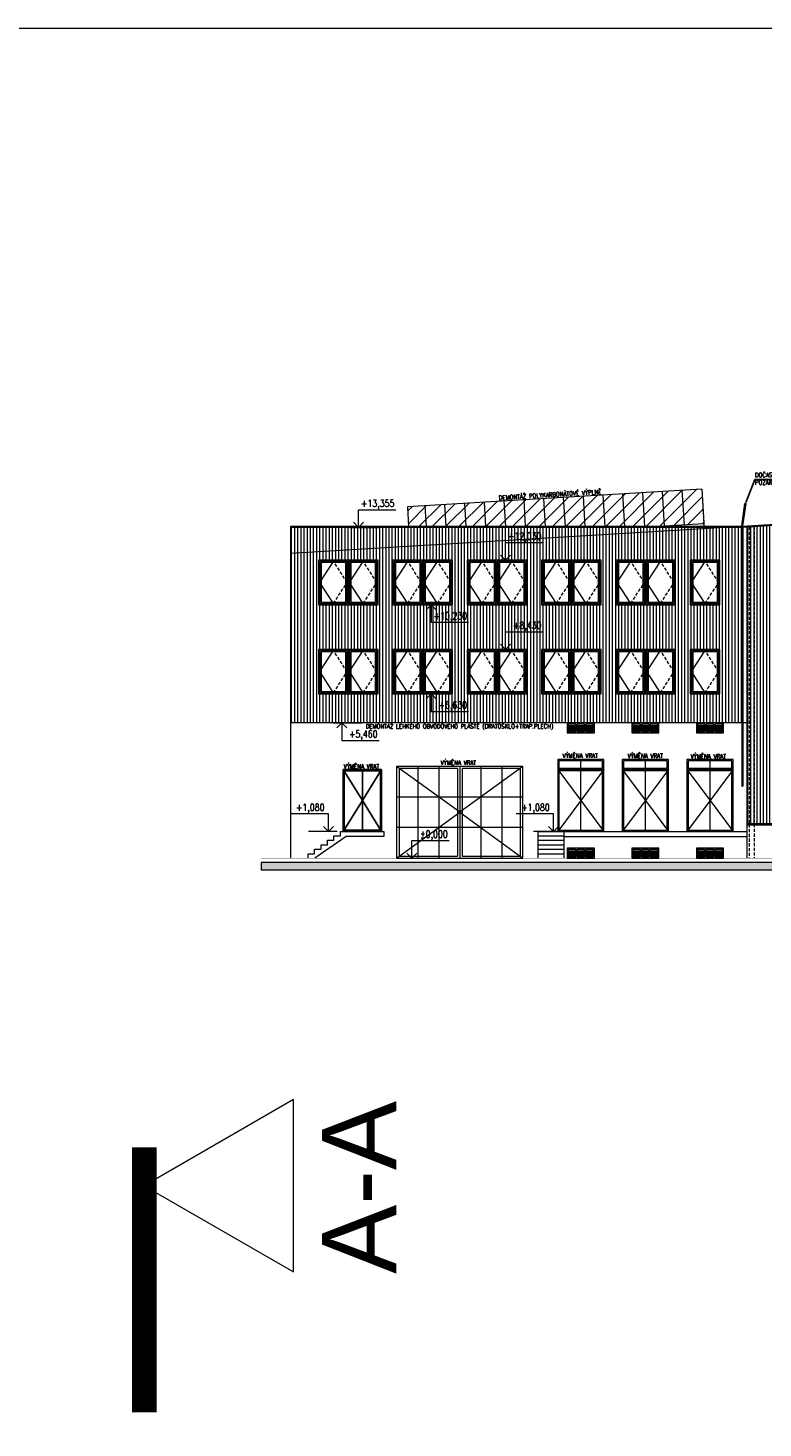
# Model space of a CAD drawing. Header units: millimetres. Extents: x -485339 to 286898, y -1189934 to 1602269.
# Tile 132 of 230: x -234670 to -205000, y -570485 to -513966. Entities that reach past the tile are written whole.
import ezdxf
from ezdxf import colors
from ezdxf.entities.mleader import LeaderData, LeaderLine
from ezdxf.enums import TextEntityAlignment as Align
from ezdxf.math import Vec2, Vec3

# ---------------------------------------------------------------- set-up
doc = ezdxf.new("R2010")
doc.units = ezdxf.units.MM
doc.header["$LTSCALE"] = 10
for name, pattern in [('DASHDOT', [25.4, 12.7, -6.35, 0, -6.35]), ('DASHED', [19.05, 12.7, -6.35]), ('ČÁRKOVANÁ', [19.05, 12.7, -6.35])]:
    doc.linetypes.add(name, pattern=pattern)
doc.layers.get('Defpoints').update_dxf_attribs({"lineweight": 0})
for name, color, linetype, lineweight, true_color in [('BOUR_DVEŘE', 7, 'Continuous', 18, 0x4ccd32), ('BOUR_OKNA', 7, 'Continuous', 18, 0x4ccd32), ('BOUR_ČÁRY_PLNÉ', 7, 'Continuous', 18, 0x4ccd32), ('BOUR_ŠRAFY', 7, 'Continuous', 18, 0x4ccd32), ('BOURÁNÍ_POPIS', 7, 'Continuous', 18, 0x4ccd32)]:
    doc.layers.add(name, color=color, linetype=linetype, lineweight=lineweight, true_color=true_color)
for name, color, linetype, lineweight in [('St__otvory_dveře', 40, 'Continuous', 18), ('St_kóty_výškové', 132, 'Continuous', 18), ('St_otvory_okna', 40, 'Continuous', 18), ('St_popis', 250, 'Continuous', 18), ('St_sloupy_opláštění_pohled', 25, 'ČÁRKOVANÁ', 18), ('St_čáry_obrys', 5, 'Continuous', 35), ('St_čáry_plné', 250, 'Continuous', 18), ('St_šrafy', 250, 'Continuous', 18)]:
    doc.layers.add(name, color=color, linetype=linetype, lineweight=lineweight)
doc.styles.add('Andy', font='arial.ttf')
doc.styles.add('ROMANS', font='romans.shx', dxfattribs={"width": 0.8})
doc.styles.get("Standard").update_dxf_attribs({"font": 'simplex.shx', "width": 0.8})
pattern_1 = [(90, (0, 160416.98), (-127, 8e-15), [])]

# ---------------------------------------------------------------- blocks, each defined once
blk = doc.blocks.new('G$C4C01F9E8')
at = {"layer": 'St__otvory_dveře', "color": 0}
for points in [[(0, 0), (1860, 0), (1860, 2500), (0, 2500)], [(50, 50), (1810, 50), (1810, 2450), (50, 2450)]]:
    blk.add_lwpolyline(points, close=True, dxfattribs=at)
for points in [[(0, 2500), (930, 1250), (0, 0)], [(930, 0), (930, 2500)], [(1860, 2500), (930, 1250), (1860, 0)]]:
    blk.add_lwpolyline(points, dxfattribs=at)
blk = doc.blocks.new('G$CCE6EB1B3')
at = {"layer": 'St__otvory_dveře', "color": 0}
for points in [[(-550, -400), (550, -400), (550, 0), (-550, 0)], [(-500, -350), (-200, -350), (-200, -50), (-500, -50)], [(-150, -350), (150, -350), (150, -50), (-150, -50)], [(200, -350), (500, -350), (500, -50), (200, -50)]]:
    blk.add_lwpolyline(points, close=True, dxfattribs=at)
for points in [[(-500, -100), (-200, -100)], [(-500, -150), (-200, -150)], [(-500, -200), (-200, -200)], [(-500, -250), (-200, -250)], [(-500, -300), (-200, -300)], [(-150, -100), (150, -100)], [(-150, -150), (150, -150)], [(-150, -200), (150, -200)], [(-150, -250), (150, -250)], [(-150, -300), (150, -300)], [(200, -100), (500, -100)], [(200, -150), (500, -150)], [(200, -200), (500, -200)], [(200, -250), (500, -250)], [(200, -300), (500, -300)]]:
    blk.add_lwpolyline(points, dxfattribs=at)
blk = doc.blocks.new('G$CE9DC63CE')
at = {"layer": 'St__otvory_dveře', "color": 0}
for p, q in [((5100, 3700), (0, 3700)), ((0, 3700), (0, 0)), ((2550, 1850), (0, 3700)), ((100, 3618), (100, 82)), ((2450, 3618), (100, 3618)), ((850, 3700), (850, 0)), ((1700, 3700), (1700, 0)), ((2450, 3618), (2450, 82)), ((2550, 3700), (2550, 0)), ((5100, 3700), (2550, 1850)), ((5000, 3618), (2650, 3618)), ((2650, 3618), (2650, 82)), ((3400, 3700), (3400, 0)), ((4250, 3700), (4250, 0)), ((5000, 82), (5000, 3618)), ((5100, 0), (5100, 3700)), ((5100, 2467), (0, 2467)), ((0, 0), (2550, 1850)), ((2550, 1850), (5100, 0)), ((5100, 1233), (0, 1233)), ((0, 0), (5100, 0)), ((100, 82), (2450, 82)), ((2650, 82), (5000, 82))]:
    blk.add_line(p, q, dxfattribs=at)
blk.add_lwpolyline([(0, 0), (5100, 0), (5100, 3700), (0, 3700)], close=True, dxfattribs=at)
blk = doc.blocks.new('G$C2A535DCC')
at = {"layer": 'St__otvory_dveře', "color": 0}
for p, q in [((775, 1250), (0, 2500)), ((0, 2500), (1550, 2500)), ((0, 2500), (775, 1250)), ((0, 2500), (0, 0)), ((1550, 2500), (0, 2500)), ((0, 0), (0, 2500)), ((0, 2500), (0, 2500)), ((0, 2450), (1508, 2450)), ((0, 2450), (0, 0)), ((1508, 2450), (0, 2450)), ((0, 0), (0, 2450)), ((42, 2450), (1508, 2450)), ((42, 2450), (42, 50)), ((1508, 2450), (42, 2450)), ((42, 50), (42, 2450)), ((775, 1250), (1550, 2500)), ((775, 2500), (775, 0)), ((1550, 2500), (775, 1250)), ((775, 0), (775, 2500)), ((775, 2500), (775, 2500)), ((1508, 2450), (1508, 0)), ((1508, 2450), (1508, 50)), ((1508, 0), (1508, 2450)), ((1508, 50), (1508, 2450)), ((1550, 2500), (1550, 0)), ((1550, 0), (1550, 2500)), ((1550, 2500), (1550, 2500)), ((0, 0), (775, 1250)), ((775, 1250), (0, 0)), ((1550, 0), (775, 1250)), ((775, 1250), (1550, 0)), ((0, 0), (0, 0)), ((0, 0), (0, 0)), ((0, 0), (1508, 0)), ((0, 0), (1550, 0)), ((42, 50), (42, 50)), ((1508, 50), (42, 50)), ((42, 50), (42, 50)), ((42, 50), (1508, 50)), ((775, 0), (775, 0)), ((0, 0), (0, 0)), ((1508, 0), (0, 0)), ((0, 0), (0, 0)), ((1550, 0), (0, 0)), ((0, 0), (0, 0)), ((1550, 0), (1550, 0))]:
    blk.add_line(p, q, dxfattribs=at)
blk = doc.blocks.new('G$C234DA3A5')
at = {"layer": 'St_otvory_okna', "color": 0}
for points in [[(0, 0), (1200, 0), (1200, 1800), (0, 1800)], [(50, 50), (1150, 50), (1150, 1750), (50, 1750)], [(100, 100), (1100, 100), (1100, 1700), (100, 1700)]]:
    blk.add_lwpolyline(points, close=True, dxfattribs=at)
blk.add_lwpolyline([(600, 50), (50, 900), (600, 1750)], dxfattribs=at)
at = {"layer": 'St_otvory_okna', "color": 0, "linetype": 'ČÁRKOVANÁ'}
blk.add_lwpolyline([(600, 50), (1150, 900), (600, 1750)], dxfattribs=at)
blk = doc.blocks.new('*U3985')
at = {"color": 0, "linetype": 'ByBlock', "lineweight": -2}
blk.add_line((3, 0), (-7, 0), dxfattribs=at)
for points in [[(0, 0), (0, 6.12), (0, 6.12), (-13, 6.12)], [(1.75, 1.75), (0, 0), (-1.75, 1.75)]]:
    blk.add_lwpolyline(points, dxfattribs=at)
at = {"color": 0, "linetype": 'ByBlock', "lineweight": -2, "style": 'ROMANS', "width": 0.8}
for tag, p in [('POPIS_001', (-12.5, 5.12)), ('VYSKA', (-3.45, 9.62))]:
    blk.add_attdef(tag, text='', height=2.5, dxfattribs=at).set_placement(p, align=Align.TOP_RIGHT)
blk = doc.blocks.new('*U4031')
at = {"color": 0, "linetype": 'ByBlock', "lineweight": -2}
blk.add_line((3, 0), (-7, 0), dxfattribs=at)
for points in [[(0, 0), (0, -6.12), (0, -6.12), (-13, -6.12)], [(1.75, -1.75), (0, 0), (-1.75, -1.75)]]:
    blk.add_lwpolyline(points, dxfattribs=at)
at = {"color": 0, "linetype": 'ByBlock', "lineweight": -2, "style": 'ROMANS', "width": 0.8}
for tag, p in [('VYSKA', (-3.45, -2.62)), ('POPIS_001', (-12.5, -7.13))]:
    blk.add_attdef(tag, text='', height=2.5, dxfattribs=at).set_placement(p, align=Align.TOP_RIGHT)
blk = doc.blocks.new('*U4033')
at = {"color": 0, "linetype": 'ByBlock', "lineweight": -2}
blk.add_line((3, 0), (-7, 0), dxfattribs=at)
for points in [[(0, 0), (0, 6.12), (0, 6.12), (-13, 6.12)], [(1.75, 1.75), (0, 0), (-1.75, 1.75)]]:
    blk.add_lwpolyline(points, dxfattribs=at)
at = {"color": 0, "linetype": 'ByBlock', "lineweight": -2, "style": 'ROMANS', "width": 0.8}
for tag, p in [('POPIS_001', (-12.5, 5.12)), ('VYSKA', (-3.45, 9.62))]:
    blk.add_attdef(tag, text='', height=2.5, dxfattribs=at).set_placement(p, align=Align.TOP_RIGHT)
blk = doc.blocks.new('*U4035')
at = {"color": 0, "linetype": 'ByBlock', "lineweight": -2}
blk.add_line((-3, 0), (7, 0), dxfattribs=at)
for points in [[(0, 0), (0, 6.12), (0, 6.12), (13, 6.12)], [(-1.75, 1.75), (0, 0), (1.75, 1.75)]]:
    blk.add_lwpolyline(points, dxfattribs=at)
at = {"color": 0, "linetype": 'ByBlock', "lineweight": -2, "style": 'ROMANS', "width": 0.8}
blk.add_attdef('VYSKA', text='', height=2.5, dxfattribs=at).set_placement((12.5, 9.62), align=Align.TOP_RIGHT)
blk.add_attdef('POPIS_001', text='', height=2.5, dxfattribs=at).set_placement((12.5, 5.12), align=Align.TOP_LEFT)
blk = doc.blocks.new('G$CFB1E5EF5')
at = {"layer": 'St_popis'}
blk.add_lwpolyline([(41551, 10918), (47578, 7438), (47578, 14397)], close=True, dxfattribs=at)
at = {"layer": 'St_popis', "linetype": 'DASHDOT', "ltscale": 25, "const_width": 1000}
blk.add_lwpolyline([(41551, 12465), (41551, 1770)], dxfattribs=at)
at = {"layer": 'St_popis', "style": 'Andy'}
blk.add_text('A-A', height=3000, rotation=90, dxfattribs=at).set_placement((51730, 7358))

msp = doc.modelspace()

# ---------------------------------------------------------------- hatches: boundary and pattern name
at = {"layer": 'BOUR_ŠRAFY', "linetype": 'DASHED'}
h = msp.add_hatch(dxfattribs=at)
h.set_pattern_fill('ANSI31', color=256, scale=120)
h.paths.add_polyline_path([(-219309.3, -534081), (-219356.6, -533293.7), (-207472.3, -532579.3), (-207388.3, -533976.8), (-209187.4, -534084.9)])
at = {"layer": 'BOUR_ŠRAFY'}
h = msp.add_hatch(dxfattribs=at)
h.set_pattern_fill('ANSI31', color=256, scale=40, angle=45)
h.set_pattern_definition(pattern_1)
h.paths.add_polyline_path([(-204647.8, -546080.2), (-204647.8, -534067.7), (-203897.8, -534067.7), (-203897.8, -534017.1), (-205646.3, -534122.2), (-205646.3, -546080.2)])
h = msp.add_hatch(dxfattribs=at)
h.set_pattern_fill('ANSI31', color=256, scale=40, angle=45)
h.set_pattern_definition(pattern_1)
h.paths.add_polyline_path([(-212908.2, -542020.2), (-211808.2, -542020.2), (-210298.2, -542020.2), (-209198.2, -542020.2), (-207688.2, -542020.2), (-206588.2, -542020.2), (-205859.9, -542020.2), (-205859.9, -534135), (-224078.2, -534134.9), (-224078.2, -542020.2)])
h.paths.add_polyline_path([(-207937.2, -537250.2), (-207937.2, -535450.2), (-206737.2, -535450.2), (-206737.2, -537250.2)], flags=16)
h.paths.add_polyline_path([(-207937.2, -540850.2), (-207937.2, -539050.2), (-206737.2, -539050.2), (-206737.2, -540850.2)], flags=16)
h.paths.add_polyline_path([(-221737.2, -537250.2), (-222937.2, -537250.2), (-222937.2, -535450.2), (-221737.2, -535450.2), (-220537.2, -535450.2), (-220537.2, -537250.2)], flags=16)
h.paths.add_polyline_path([(-218737.2, -537250.2), (-219937.2, -537250.2), (-219937.2, -535450.2), (-218737.2, -535450.2), (-217537.2, -535450.2), (-217537.2, -537250.2)], flags=16)
h.paths.add_polyline_path([(-215737.2, -537250.2), (-216937.2, -537250.2), (-216937.2, -535450.2), (-215737.2, -535450.2), (-214537.2, -535450.2), (-214537.2, -537250.2)], flags=16)
h.paths.add_polyline_path([(-212737.2, -537250.2), (-213937.2, -537250.2), (-213937.2, -535450.2), (-212737.2, -535450.2), (-211537.2, -535450.2), (-211537.2, -537250.2)], flags=16)
h.paths.add_polyline_path([(-209737.2, -537250.2), (-210937.2, -537250.2), (-210937.2, -535450.2), (-209737.2, -535450.2), (-208537.2, -535450.2), (-208537.2, -537250.2)], flags=16)
h.paths.add_polyline_path([(-221737.2, -540850.2), (-222937.2, -540850.2), (-222937.2, -539050.2), (-221737.2, -539050.2), (-220537.2, -539050.2), (-220537.2, -540850.2)], flags=16)
h.paths.add_polyline_path([(-218737.2, -540850.2), (-219937.2, -540850.2), (-219937.2, -539050.2), (-218737.2, -539050.2), (-217537.2, -539050.2), (-217537.2, -540850.2)], flags=16)
h.paths.add_polyline_path([(-209737.2, -540850.2), (-210937.2, -540850.2), (-210937.2, -539050.2), (-209737.2, -539050.2), (-208537.2, -539050.2), (-208537.2, -540850.2)], flags=16)
h.paths.add_polyline_path([(-212737.2, -540850.2), (-213937.2, -540850.2), (-213937.2, -539050.2), (-212737.2, -539050.2), (-211537.2, -539050.2), (-211537.2, -540850.2)], flags=16)
h.paths.add_polyline_path([(-215737.2, -540850.2), (-216937.2, -540850.2), (-216937.2, -539050.2), (-215737.2, -539050.2), (-214537.2, -539050.2), (-214537.2, -540850.2)], flags=16)
at = {"layer": 'St_šrafy'}
h = msp.add_hatch(color=256, dxfattribs=at)
h.dxf.hatch_style = 1
h.paths.add_polyline_path([(-154432.1, -547655.2), (-225253.8, -547655.2), (-225253.8, -547955.2), (-154432.1, -547955.2)])

# ---------------------------------------------------------------- linework, layer by layer
at = {"layer": 'BOUR_DVEŘE'}
for points in [[(-213288.2, -543900.2), (-211428.2, -543900.2), (-211428.2, -543500.2), (-213288.2, -543500.2)], [(-213238.2, -543850.2), (-211478.2, -543850.2), (-211478.2, -543550.2), (-213238.2, -543550.2)], [(-210678.2, -543900.2), (-208818.2, -543900.2), (-208818.2, -543500.2), (-210678.2, -543500.2)], [(-210628.2, -543850.2), (-208868.2, -543850.2), (-208868.2, -543550.2), (-210628.2, -543550.2)], [(-208068.2, -543900.2), (-206208.2, -543900.2), (-206208.2, -543500.2), (-208068.2, -543500.2)], [(-208018.2, -543850.2), (-206258.2, -543850.2), (-206258.2, -543550.2), (-208018.2, -543550.2)]]:
    msp.add_lwpolyline(points, close=True, dxfattribs=at)
for points in [[(-212358.2, -543900.2), (-212358.2, -543500.2)], [(-209748.2, -543900.2), (-209748.2, -543500.2)], [(-207138.2, -543900.2), (-207138.2, -543500.2)]]:
    msp.add_lwpolyline(points, dxfattribs=at)
at = {"layer": 'BOUR_ČÁRY_PLNÉ'}
for points in [[(-193400.7, -533335.9), (-205859.9, -534084.9)], [(-193400.5, -533386), (-205859.9, -534135)]]:
    msp.add_lwpolyline(points, dxfattribs=at)
at = {"layer": 'BOURÁNÍ_POPIS'}
msp.add_lwpolyline([(-224028, -542020.2), (-224078.2, -542020.2)], dxfattribs=at)
at = {"layer": 'Defpoints'}
msp.add_lwpolyline([(-485339.2, -513966), (143293.5, -513966), (143293.5, -775236.5), (-485339.2, -775236.5)], close=True, dxfattribs=at)
msp.add_lwpolyline([(-205859.9, -534084.9), (-224078.2, -535180.1)], dxfattribs=at)
at = {"layer": 'St_sloupy_opláštění_pohled'}
for points in [[(-205351.3, -534104.4), (-205351.3, -547480.2)], [(-205561.3, -534117), (-205561.3, -547480.2)]]:
    msp.add_lwpolyline(points, dxfattribs=at)
at = {"layer": 'St_čáry_obrys', "const_width": 10}
msp.add_lwpolyline([(-154432.1, -547480.2), (-225253.8, -547480.2)], dxfattribs=at)
at = {"layer": 'St_čáry_plné'}
for p, q in [((-207472.3, -532579.3), (-219356.6, -533293.7)), ((-207472.3, -532579.3), (-207376.3, -534176.4)), ((-219356.6, -533293.7), (-219309.1, -534084.9))]:
    msp.add_line(p, q, dxfattribs=at)
for points in [[(-213860.8, -532963.3), (-213793.3, -534084.9)], [(-213062.2, -532915.3), (-212991.9, -534084.9)], [(-212263.7, -532867.3), (-212190.5, -534084.9)], [(-211465.1, -532819.3), (-211389, -534084.9)], [(-210666.5, -532771.3), (-210587.6, -534084.9)], [(-209868, -532723.3), (-209786.1, -534084.9)], [(-209069.4, -532675.3), (-208985.4, -534072.8)], [(-208270.9, -532627.3), (-208186.9, -534024.8)], [(-207472.3, -532579.3), (-207388.3, -533976.8)], [(-218652.1, -533251.3), (-218602, -534084.9)], [(-217853.6, -533203.3), (-217800.6, -534084.9)], [(-217055, -533155.3), (-216999.1, -534084.9)], [(-216256.4, -533107.3), (-216197.7, -534084.9)], [(-215457.9, -533059.3), (-215396.2, -534084.9)], [(-214659.3, -533011.3), (-214594.8, -534084.9)], [(-205859.9, -534064.3), (-205727.9, -533165.7)], [(-205809.9, -534067.9), (-205678.5, -533173)], [(-205678.5, -533173), (-205727.9, -533165.7)], [(-224078.2, -534084.9), (-224078.2, -547480.2)], [(-205859.9, -534084.9), (-224078.2, -534084.9)], [(-207388.3, -533976.8), (-209187.4, -534084.9)], [(-205859.9, -534064.3), (-205859.9, -544568.2)], [(-205809.9, -534067.9), (-205809.9, -544568.2)], [(-205859.9, -534134.9), (-224078.2, -534134.9)], [(-205646.3, -534122.2), (-205646.3, -547480.2)], [(-205646.3, -542020.2), (-224078.2, -542020.2)], [(-205859.9, -544568.2), (-205809.9, -544568.2)], [(-223358.2, -547480.2), (-223358.2, -547300.2), (-223098.2, -547300.2), (-223098.2, -547120.2), (-222838.2, -547120.2), (-222838.2, -546940.2), (-222578.2, -546940.2), (-222578.2, -546940.2), (-222578.2, -546760.2), (-222318.2, -546760.2), (-222318.2, -546580.2), (-222058.2, -546580.2), (-222058.2, -546400.2), (-220308.2, -546400.2), (-220308.2, -546600.2), (-221823.5, -546600.2)], [(-214088.2, -546400.2), (-214088.2, -547480.2)], [(-214088.2, -546400.2), (-205646.3, -546400.2)], [(-213038.2, -546400.2), (-213038.2, -547480.2)], [(-205646.3, -546080.2), (-195780.3, -546080.2)], [(-205646.3, -546130.2), (-195780.3, -546130.2)], [(-221823.5, -546600.2), (-223094.6, -547480.2)], [(-214088.2, -546580.2), (-213038.2, -546580.2)], [(-214088.2, -546760.2), (-213038.2, -546760.2)], [(-214088.2, -546940.2), (-213038.2, -546940.2)], [(-213038.2, -546600.2), (-205646.3, -546600.2)], [(-223358.2, -547480.2), (-223358.2, -547480.2), (-223358.2, -547480.2)], [(-223358.2, -547480.2), (-223358.2, -547480.2)], [(-214088.2, -547120.2), (-213038.2, -547120.2)], [(-214088.2, -547300.2), (-213038.2, -547300.2)]]:
    msp.add_lwpolyline(points, dxfattribs=at)
at = {"layer": 'St_šrafy'}
msp.add_lwpolyline([(-154432.1, -547655.2), (-225253.8, -547655.2), (-225253.8, -547955.2), (-154432.1, -547955.2)], close=True, dxfattribs=at)

# ---------------------------------------------------------------- block references
at = {"layer": 'BOUR_DVEŘE'}
for name, p in [('G$CCE6EB1B3', (-212358.2, -542020.2)), ('G$CCE6EB1B3', (-209748.2, -542020.2)), ('G$CCE6EB1B3', (-207138.2, -542020.2)), ('G$C2A535DCC', (-221948.2, -546400.2)), ('G$CE9DC63CE', (-219788.2, -547480.2)), ('G$C4C01F9E8', (-213288.2, -546400.2)), ('G$C4C01F9E8', (-210678.2, -546400.2)), ('G$C4C01F9E8', (-208068.2, -546400.2)), ('G$CCE6EB1B3', (-212358.2, -547080.2)), ('G$CCE6EB1B3', (-209748.2, -547080.2)), ('G$CCE6EB1B3', (-207138.2, -547080.2))]:
    msp.add_blockref(name, p, dxfattribs=at)
at = {"layer": 'BOUR_OKNA'}
for p in [(-222937.2, -537250.2), (-221737.2, -537250.2), (-219937.2, -537250.2), (-218737.2, -537250.2), (-216937.2, -537250.2), (-215737.2, -537250.2), (-213937.2, -537250.2), (-212737.2, -537250.2), (-210937.2, -537250.2), (-209737.2, -537250.2), (-207937.2, -537250.2), (-222937.2, -540850.2), (-221737.2, -540850.2), (-219937.2, -540850.2), (-218737.2, -540850.2), (-216937.2, -540850.2), (-215737.2, -540850.2), (-213937.2, -540850.2), (-212737.2, -540850.2), (-210937.2, -540850.2), (-209737.2, -540850.2), (-207937.2, -540850.2)]:
    msp.add_blockref('G$C234DA3A5', p, dxfattribs=at)
at = {"layer": 'St_kóty_výškové'}
ref = msp.add_blockref('*U3985', (-221328.2, -534125.2), dxfattribs=dict(at, xscale=-115.8301158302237, yscale=115.8301158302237, zscale=115.8301158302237))
ref.add_attrib('VYSKA', '+13,355', dxfattribs={"layer": '0', "color": 0, "linetype": 'ByBlock', "lineweight": -2, "height": 289.58, "style": 'ROMANS', "width": 0.8}).set_placement((-219880.4, -533010.3), align=Align.TOP_RIGHT)
ref = msp.add_blockref('*U4033', (-215392.4, -535450.2), dxfattribs=dict(at, xscale=-115.8301158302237, yscale=115.8301158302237, zscale=115.8301158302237))
ref.add_attrib('VYSKA', '+12,030', dxfattribs={"layer": '0', "color": 0, "linetype": 'ByBlock', "lineweight": -2, "height": 289.58, "style": 'ROMANS', "width": 0.8}).set_placement((-213944.6, -534335.3), align=Align.TOP_RIGHT)
ref = msp.add_blockref('*U4031', (-218392.4, -537250.2), dxfattribs=dict(at, xscale=-115.8301158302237, yscale=115.8301158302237, zscale=115.8301158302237))
ref.add_attrib('VYSKA', '+10,230', dxfattribs={"layer": '0', "color": 0, "linetype": 'ByBlock', "lineweight": -2, "height": 289.58, "style": 'ROMANS', "width": 0.8}).set_placement((-216944.6, -537554.2), align=Align.TOP_RIGHT)
ref = msp.add_blockref('*U4033', (-215392.4, -539050.2), dxfattribs=dict(at, xscale=-115.8301158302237, yscale=115.8301158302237, zscale=115.8301158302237))
ref.add_attrib('VYSKA', '+8,430', dxfattribs={"layer": '0', "color": 0, "linetype": 'ByBlock', "lineweight": -2, "height": 289.58, "style": 'ROMANS', "width": 0.8}).set_placement((-213944.6, -537935.3), align=Align.TOP_RIGHT)
ref = msp.add_blockref('*U4031', (-218392.4, -540850.2), dxfattribs=dict(at, xscale=-115.8301158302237, yscale=115.8301158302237, zscale=115.8301158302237))
ref.add_attrib('VYSKA', '+6,630', dxfattribs={"layer": '0', "color": 0, "linetype": 'ByBlock', "lineweight": -2, "height": 289.58, "style": 'ROMANS', "width": 0.8}).set_placement((-216944.6, -541154.2), align=Align.TOP_RIGHT)
ref = msp.add_blockref('*U4031', (-222006.4, -542020.2), dxfattribs=dict(at, xscale=-115.8301158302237, yscale=115.8301158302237, zscale=115.8301158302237))
ref.add_attrib('VYSKA', '+5,460', dxfattribs={"layer": '0', "color": 0, "linetype": 'ByBlock', "lineweight": -2, "height": 289.58, "style": 'ROMANS', "width": 0.8}).set_placement((-220558.7, -542324.2), align=Align.TOP_RIGHT)
ref = msp.add_blockref('*U4035', (-222542.8, -546400.2), dxfattribs=dict(at, xscale=-115.8301158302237, yscale=115.8301158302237, zscale=115.8301158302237))
ref.add_attrib('VYSKA', '+1,080', dxfattribs={"layer": '0', "color": 0, "linetype": 'ByBlock', "lineweight": -2, "height": 289.58, "style": 'ROMANS', "width": 0.8}).set_placement((-222699.9, -545285.3), align=Align.TOP_RIGHT)
ref = msp.add_blockref('*U4035', (-213452.1, -546400.2), dxfattribs=dict(at, xscale=-115.8301158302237, yscale=115.8301158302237, zscale=115.8301158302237))
ref.add_attrib('VYSKA', '+1,080', dxfattribs={"layer": '0', "color": 0, "linetype": 'ByBlock', "lineweight": -2, "height": 289.58, "style": 'ROMANS', "width": 0.8}).set_placement((-213609.2, -545285.3), align=Align.TOP_RIGHT)
ref = msp.add_blockref('*U3985', (-219173.3, -547480.2), dxfattribs=dict(at, xscale=-115.8301158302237, yscale=115.8301158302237, zscale=115.8301158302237))
ref.add_attrib('VYSKA', '%%P0,000', dxfattribs={"layer": '0', "color": 0, "linetype": 'ByBlock', "lineweight": -2, "height": 289.58, "style": 'ROMANS', "width": 0.8}).set_placement((-217725.5, -546365.3), align=Align.TOP_RIGHT)
at = {"layer": 'St_popis'}
msp.add_blockref('G$CFB1E5EF5', (-271528.3, -571622.8), dxfattribs=at)

# ---------------------------------------------------------------- texts
at = {"layer": 'BOURÁNÍ_POPIS', "width": 0.8}
msp.add_text('DEMONTÁŽ POLYKARBONÁTOVÉ VÝPLNĚ', height=180, rotation=3.44008, dxfattribs=at).set_placement((-215660.9, -533026.1))
for s, p in [('DEMONTÁŽ LEHKÉHO OBVODOVÉHO PLÁŠTĚ (DRÁTOSKLO+TRAP.PLECH)', (-221036.2, -542244.6)), ('VÝMĚNA VRAT', (-221922.9, -543864.5)), ('VÝMĚNA VRAT', (-218011.8, -543713.6)), ('VÝMĚNA VRAT', (-213094.3, -543429.9)), ('VÝMĚNA VRAT', (-210468.3, -543438.9)), ('VÝMĚNA VRAT', (-207923.9, -543457))]:
    msp.add_text(s, height=180, dxfattribs=at).set_placement(p)

# ---------------------------------------------------------------- leaders
at = {"layer": 'BOURÁNÍ_POPIS'}
ml = msp.add_multileader_mtext('Standard', dxfattribs=at)
ml.set_content('DOČASNÁ DEMONTÁŽ\\PPOŽÁR.ŽEBŘÍKU ')
ml.set_leader_properties()
ml.build(insert=Vec2(0, 0))
ml.multileader.update_dxf_attribs({"text_left_attachment_type": 6, "text_right_attachment_type": 6, "arrow_head_size": 180})
ctx = ml.context
ctx.base_point, ctx.char_height, ctx.arrow_head_size, ctx.plane_origin = Vec3(-205325.5, -532199.7), 180, 180, Vec3(-204535.2, -531235.4)
ctx.left_attachment, ctx.right_attachment = 6, 6
notes = []
notes.append((ctx, [(0, (1, 1, 0), (-205333.5, -532199.7), (1, 0), 8, [(0, [(-205742.7, -533266.3)], 0, [])])]))
ctx.mtext.insert, ctx.mtext.flow_direction = Vec3(-205323.5, -531922), 5
for ctx, leaders in notes:
    for number, flags, end, landing, length, lines in leaders:
        leader = LeaderData()
        leader.index, (leader.has_last_leader_line, leader.has_dogleg_vector, leader.attachment_direction) = number, flags
        leader.last_leader_point, leader.dogleg_vector, leader.dogleg_length = Vec3(end), Vec3(landing), length
        for number, points, colour, breaks in lines:
            line = LeaderLine()
            line.index, line.vertices, line.color, line.breaks = number, Vec3.list(points), colors.encode_raw_color(colour), breaks
            leader.lines.append(line)
        ctx.leaders.append(leader)

doc.saveas('drawing.dxf')
